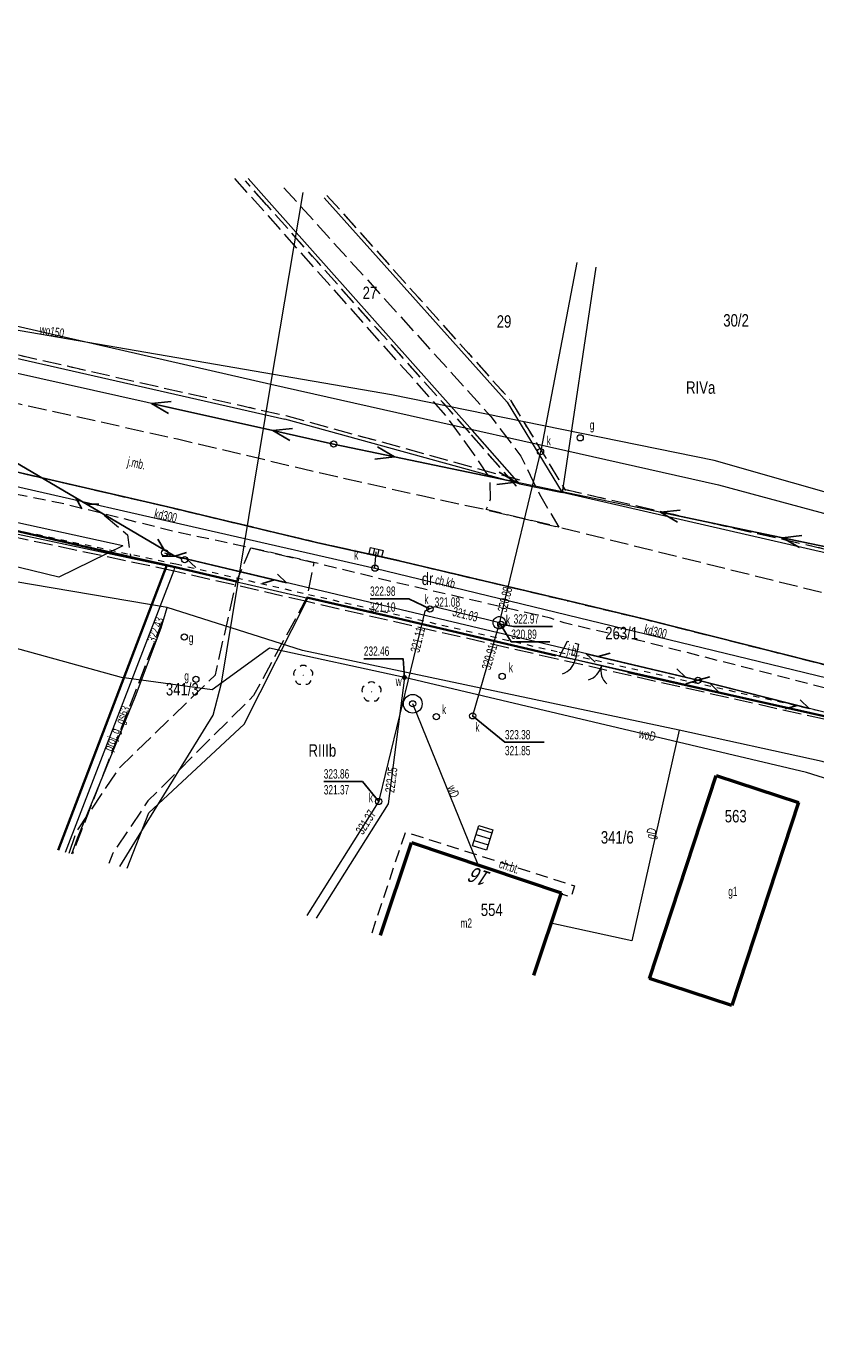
# Model space of a CAD drawing. Header units: metres. Extents: x 7428509 to 7430603, y 5527625 to 5529161.
# Tile 5 of 29: x 7428748 to 7428811, y 5529022 to 5529128. Entities that reach past the tile are written whole.
import ezdxf
from ezdxf.enums import TextEntityAlignment as Align

# ---------------------------------------------------------------- set-up
doc = ezdxf.new("R2010")
doc.units = ezdxf.units.M
doc.header["$MEASUREMENT"] = 0
for name, pattern in [('0.5_0.5', [1, 0.5, -0.5]), ('1.0_0.5', [1.5, 1, -0.5]), ('1.5_0.5', [2, 1.5, -0.5]), ('219-500', [0]), ('otob_500', [0]), ('otof_500', [0]), ('suep_nn_500', [0]), ('supp_500', [1, 0.5, -0.5]), ('sutp_500', [0])]:
    doc.linetypes.add(name, pattern=pattern)
doc.layers.get('0').update_dxf_attribs({"color": 2, "linetype": 'CONTINUOUS', "lineweight": 5})
for name, color, linetype in [('210-oznaczenie konturu użytku gruntowego', 7, 'CONTINUOUS'), ('211-numer działki ewidencyjnej', 7, 'CONTINUOUS'), ('217-Granica konturu po granicy działki', 7, 'CONTINUOUS'), ('218-Granica użytku po granicy działki', 7, 'CONTINUOUS'), ('219-działka ewidencyjna', 7, 'CONTINUOUS'), ('238-Punkt adresowy budynku', 7, 'CONTINUOUS'), ('312-budynek ewidencyjny', 7, 'CONTINUOUS'), ('312-oznaczenie budynku ewidencyjnego', 7, 'CONTINUOUS'), ('312-oznaczenie budynku ewidencyjnego-Atr117', 7, 'CONTINUOUS'), ('brama', 7, 'CONTINUOUS'), ('chodnik', 7, 'CONTINUOUS'), ('chodnik-Atr17', 7, 'CONTINUOUS'), ('drzewo liściaste', 7, 'CONTINUOUS'), ('furtka', 7, 'CONTINUOUS'), ('jezdnia', 7, 'CONTINUOUS'), ('jezdnia-Atr17', 7, 'CONTINUOUS'), ('komora podziemna', 7, 'CONTINUOUS'), ('kratka ściekowa', 7, 'CONTINUOUS'), ('krawężnik', 7, 'CONTINUOUS'), ('ogrodzenie trwałe', 7, 'CONTINUOUS'), ('przewód elektroenergetyczny niskiego napięcia', 7, 'CONTINUOUS'), ('przewód gazowy', 7, 'CONTINUOUS'), ('przewód gazowy - ob. projektowany', 7, 'CONTINUOUS'), ('przewód gazowy - ob. projektowany-Atr1', 7, 'CONTINUOUS'), ('przewód gazowy-Atr1', 7, 'CONTINUOUS'), ('przewód kanalizacyjny', 7, 'CONTINUOUS'), ('przewód kanalizacyjny-Atr1', 7, 'CONTINUOUS'), ('przewód telekomunikacyjny napowietrzny', 7, 'CONTINUOUS'), ('przewód telekomunikacyjny podziemny', 7, 'CONTINUOUS'), ('przewód wodociągowy', 7, 'CONTINUOUS'), ('przewód wodociągowy-Atr1', 7, 'CONTINUOUS'), ('rzędna', 7, 'CONTINUOUS'), ('rzędna-Atr2', 7, 'CONTINUOUS'), ('rzędna-Atr3', 7, 'CONTINUOUS'), ('schody w ciągu komunikacyjnym', 7, 'CONTINUOUS'), ('studnia kanalizacyjna', 7, 'CONTINUOUS'), ('studnia kanalizacyjna-Atr17', 7, 'CONTINUOUS'), ('studnia zwykła', 7, 'CONTINUOUS'), ('słup przewodów napowietrznych', 7, 'CONTINUOUS'), ('właz do komory lub kanału - okrągły', 7, 'CONTINUOUS'), ('właz do komory lub kanału - okrągły-Atr17', 7, 'CONTINUOUS'), ('zasuwa lub zawór', 7, 'CONTINUOUS'), ('zasuwa lub zawór-Atr17', 7, 'CONTINUOUS')]:
    doc.layers.add(name, color=color, linetype=linetype)
doc.styles.get("Standard").update_dxf_attribs({"font": 'Working1250', "width": 0.75})
doc.linetypes.add('902-500', pattern='A,3.75,0,[1,ksztalty.shx,S=0.5,R=0,X=0,Y=0],3.75', length=7.5)

# ---------------------------------------------------------------- blocks, each defined once
blk = doc.blocks.new('PW01')
at = {"linetype": 'Continuous', "lineweight": 13}
h = blk.add_hatch(color=0, dxfattribs=at)
edge = h.paths.add_edge_path()
edge.add_arc((0, 0), 0.045, 0, 360)
blk = doc.blocks.new('US22')
at = {"color": 0, "linetype": 'Continuous', "lineweight": 13}
blk.add_circle((0, 0), 0.25, dxfattribs=at)
blk = doc.blocks.new('OP021')
at = {"linetype": 'Continuous', "lineweight": 13}
h = blk.add_hatch(color=0, dxfattribs=at)
edge = h.paths.add_edge_path()
edge.add_arc((0, 0), 0.05, 0, 360)
at = {"color": 0, "linetype": 'Continuous', "lineweight": 13}
for centre, start, end in [((-0.38, 0.124), 121.308, 202.548), ((0, 0.4), 49.272, 130.728), ((0.38, 0.124), 337.452, 58.692), ((-0.235, -0.324), 193.221, 274.871), ((0.235, -0.324), 265.129, 346.779)]:
    blk.add_arc(centre, 0.4, start, end, dxfattribs=at)
blk = doc.blocks.new('US15')
at = {"color": 0, "linetype": 'Continuous', "lineweight": 13}
blk.add_circle((0, 0), 0.25, dxfattribs=at)
blk = doc.blocks.new('US05')
at = {"color": 0, "linetype": 'Continuous', "lineweight": 13}
for p, q in [((-0.525, -0.25), (-0.525, 0.25)), ((-0.525, 0.25), (-0.175, 0.25)), ((-0.175, -0.25), (-0.175, 0.25)), ((-0.175, 0.25), (0.175, 0.25)), ((0.175, -0.25), (0.175, 0.25)), ((0.175, 0.25), (0.525, 0.25)), ((0.525, -0.25), (0.525, 0.25)), ((-0.525, -0.25), (-0.175, -0.25)), ((-0.175, -0.25), (0.175, -0.25)), ((0.175, -0.25), (0.525, -0.25))]:
    blk.add_line(p, q, dxfattribs=at)
blk = doc.blocks.new('US25')
at = {"linetype": 'Continuous', "lineweight": 0}
h = blk.add_hatch(color=0, dxfattribs=at)
edge = h.paths.add_edge_path()
edge.add_arc((0, 0), 0.2, 0, 360)
blk = doc.blocks.new('US13')
at = {"color": 0, "linetype": 'Continuous', "lineweight": 13}
for radius in [0.75, 0.25]:
    blk.add_circle((0, 0), radius, dxfattribs=at)
blk = doc.blocks.new('SUEP1')
at = {"color": 0, "linetype": 'Continuous'}
for p, q in [((0, 0), (5, 0)), ((5, 0), (3.5, 0.5)), ((5, 0), (3.5, -0.5)), ((5, 0), (15, 0)), ((15, 0), (13.5, 0.5)), ((15, 0), (13.5, -0.5))]:
    blk.add_line(p, q, dxfattribs=at)
blk = doc.blocks.new('SM05')
at = {"color": 0, "linetype": 'Continuous', "lineweight": 13}
blk.add_circle((0, 0), 0.25, dxfattribs=at)
blk = doc.blocks.new('SUTP')
at = {"color": 0, "linetype": 'Continuous'}
for p, q in [((0, 0), (0.866, 0.5)), ((0, 0), (9.232, 0)), ((1.866, -0.5), (1, 0)), ((7.366, -0.5), (8.232, 0)), ((9.232, 0), (8.366, 0.5))]:
    blk.add_line(p, q, dxfattribs=at)
blk = doc.blocks.new('OK02')
at = {"color": 0, "linetype": 'Continuous', "lineweight": 0}
for centre, start, end in [((-1.5, 0), 0, 60), ((1.5, 0), 120, 180)]:
    blk.add_arc(centre, 1.5, start, end, dxfattribs=at)
blk = doc.blocks.new('OK04')
at = {"color": 0, "linetype": 'Continuous', "lineweight": 0}
blk.add_arc((1.5, 0.001), 1.5, 120, 180, dxfattribs=at)

msp = doc.modelspace()

# ---------------------------------------------------------------- linework, layer by layer
at = {"layer": '217-Granica konturu po granicy działki', "color": 3, "linetype": '1.5_0.5', "lineweight": 18}
for p, q in [((7428766.93, 5529113.7), (7428765.23, 5529115.61)), ((7428765.23, 5529115.61), (7428765.23, 5529115.61)), ((7428765.23, 5529115.61), (7428765.23, 5529115.61)), ((7428783.27, 5529095.37), (7428766.93, 5529113.7)), ((7428766.93, 5529113.7), (7428766.93, 5529113.7)), ((7428766.93, 5529113.7), (7428766.93, 5529113.7)), ((7428766.93, 5529113.7), (7428766.93, 5529113.7)), ((7428766.93, 5529113.7), (7428766.93, 5529113.7)), ((7428771.78, 5529114.45), (7428771.78, 5529114.45)), ((7428771.78, 5529114.45), (7428771.78, 5529114.45)), ((7428771.78, 5529114.45), (7428786.49, 5529098.04)), ((7428721.65, 5529107.38), (7428768.46, 5529096.76)), ((7428786.49, 5529098.04), (7428786.49, 5529098.04)), ((7428786.49, 5529098.04), (7428786.49, 5529098.04)), ((7428786.53, 5529098), (7428786.53, 5529098)), ((7428786.53, 5529098), (7428786.53, 5529098)), ((7428786.53, 5529098), (7428790.96, 5529090.73)), ((7428768.46, 5529096.76), (7428768.46, 5529096.76)), ((7428768.46, 5529096.76), (7428768.46, 5529096.76)), ((7428768.47, 5529096.76), (7428768.47, 5529096.76)), ((7428768.47, 5529096.76), (7428768.47, 5529096.76)), ((7428768.47, 5529096.76), (7428787.33, 5529091.57)), ((7428787.02, 5529091.08), (7428783.26, 5529095.37)), ((7428783.26, 5529095.37), (7428783.26, 5529095.37)), ((7428783.26, 5529095.37), (7428783.26, 5529095.37)), ((7428783.27, 5529095.37), (7428783.27, 5529095.37)), ((7428783.27, 5529095.37), (7428783.27, 5529095.37)), ((7428787.33, 5529091.57), (7428787.33, 5529091.57)), ((7428787.33, 5529091.57), (7428787.33, 5529091.57)), ((7428787.02, 5529091.08), (7428787.02, 5529091.08)), ((7428787.02, 5529091.08), (7428787.02, 5529091.08)), ((7428790.77, 5529090.86), (7428790.77, 5529090.86)), ((7428790.77, 5529090.86), (7428790.77, 5529090.86)), ((7428790.77, 5529090.86), (7428814, 5529085.54)), ((7428790.96, 5529090.73), (7428790.96, 5529090.73)), ((7428790.96, 5529090.73), (7428790.96, 5529090.73)), ((7428759.51, 5529084.26), (7428737.55, 5529088.92)), ((7428770.17, 5529081.81), (7428759.5, 5529084.26)), ((7428759.5, 5529084.26), (7428759.5, 5529084.26)), ((7428759.5, 5529084.26), (7428759.5, 5529084.26)), ((7428759.51, 5529084.26), (7428759.51, 5529084.26)), ((7428759.51, 5529084.26), (7428759.51, 5529084.26)), ((7428790.3, 5529077.18), (7428770.17, 5529081.81)), ((7428770.17, 5529081.81), (7428770.17, 5529081.81)), ((7428770.17, 5529081.81), (7428770.17, 5529081.81)), ((7428770.17, 5529081.81), (7428770.17, 5529081.81)), ((7428770.17, 5529081.81), (7428770.17, 5529081.81)), ((7428827.46, 5529068.81), (7428790.3, 5529077.18)), ((7428790.3, 5529077.18), (7428790.3, 5529077.18)), ((7428790.3, 5529077.18), (7428790.3, 5529077.18)), ((7428790.3, 5529077.18), (7428790.3, 5529077.18)), ((7428790.3, 5529077.18), (7428790.3, 5529077.18))]:
    msp.add_line(p, q, dxfattribs=at)
at = {"layer": '218-Granica użytku po granicy działki', "color": 3, "linetype": '0.5_0.5', "lineweight": 18}
for p, q in [((7428766.93, 5529113.7), (7428765.23, 5529115.61)), ((7428765.23, 5529115.61), (7428765.23, 5529115.61)), ((7428765.23, 5529115.61), (7428765.23, 5529115.61)), ((7428783.27, 5529095.37), (7428766.93, 5529113.7)), ((7428766.93, 5529113.7), (7428766.93, 5529113.7)), ((7428766.93, 5529113.7), (7428766.93, 5529113.7)), ((7428766.93, 5529113.7), (7428766.93, 5529113.7)), ((7428766.93, 5529113.7), (7428766.93, 5529113.7)), ((7428771.78, 5529114.45), (7428771.78, 5529114.45)), ((7428771.78, 5529114.45), (7428771.78, 5529114.45)), ((7428771.78, 5529114.45), (7428786.49, 5529098.04)), ((7428721.65, 5529107.38), (7428768.46, 5529096.76)), ((7428786.49, 5529098.04), (7428786.49, 5529098.04)), ((7428786.49, 5529098.04), (7428786.49, 5529098.04)), ((7428786.53, 5529098), (7428786.53, 5529098)), ((7428786.53, 5529098), (7428786.53, 5529098)), ((7428786.53, 5529098), (7428790.96, 5529090.73)), ((7428768.46, 5529096.76), (7428768.46, 5529096.76)), ((7428768.46, 5529096.76), (7428768.46, 5529096.76)), ((7428768.47, 5529096.76), (7428768.47, 5529096.76)), ((7428768.47, 5529096.76), (7428768.47, 5529096.76)), ((7428768.47, 5529096.76), (7428787.33, 5529091.57)), ((7428787.02, 5529091.08), (7428783.26, 5529095.37)), ((7428783.26, 5529095.37), (7428783.26, 5529095.37)), ((7428783.26, 5529095.37), (7428783.26, 5529095.37)), ((7428783.27, 5529095.37), (7428783.27, 5529095.37)), ((7428783.27, 5529095.37), (7428783.27, 5529095.37)), ((7428787.33, 5529091.57), (7428787.33, 5529091.57)), ((7428787.33, 5529091.57), (7428787.33, 5529091.57)), ((7428787.02, 5529091.08), (7428787.02, 5529091.08)), ((7428787.02, 5529091.08), (7428787.02, 5529091.08)), ((7428790.77, 5529090.86), (7428790.77, 5529090.86)), ((7428790.77, 5529090.86), (7428790.77, 5529090.86)), ((7428790.77, 5529090.86), (7428814, 5529085.54)), ((7428790.96, 5529090.73), (7428790.96, 5529090.73)), ((7428790.96, 5529090.73), (7428790.96, 5529090.73)), ((7428737.67, 5529089.5), (7428759.63, 5529084.84)), ((7428759.63, 5529084.84), (7428759.63, 5529084.84)), ((7428759.63, 5529084.84), (7428759.63, 5529084.84)), ((7428759.64, 5529084.84), (7428759.64, 5529084.84)), ((7428759.64, 5529084.84), (7428759.64, 5529084.84)), ((7428759.64, 5529084.84), (7428770.31, 5529082.39)), ((7428770.31, 5529082.39), (7428770.31, 5529082.39)), ((7428770.31, 5529082.39), (7428770.31, 5529082.39)), ((7428770.31, 5529082.39), (7428770.31, 5529082.39)), ((7428770.31, 5529082.39), (7428770.31, 5529082.39)), ((7428770.31, 5529082.39), (7428790.44, 5529077.76)), ((7428790.44, 5529077.76), (7428790.44, 5529077.76)), ((7428790.44, 5529077.76), (7428790.44, 5529077.76)), ((7428790.44, 5529077.76), (7428790.44, 5529077.76)), ((7428790.44, 5529077.76), (7428790.44, 5529077.76)), ((7428790.44, 5529077.76), (7428827.6, 5529069.39))]:
    msp.add_line(p, q, dxfattribs=at)
at = {"layer": '219-działka ewidencyjna', "color": 7, "linetype": '219-500', "lineweight": 18, "flags": 128}
for points in [[(7428767.15, 5529113.9), (7428765.45, 5529115.81)], [(7428783.49, 5529095.57), (7428767.15, 5529113.9)], [(7428771.56, 5529114.25), (7428786.27, 5529097.84)], [(7428793.4, 5529108.67), (7428790.7, 5529090.57)], [(7428721.58, 5529107.09), (7428768.39, 5529096.47)], [(7428786.27, 5529097.84), (7428790.7, 5529090.57)], [(7428787.25, 5529091.28), (7428768.39, 5529096.47)], [(7428787.25, 5529091.28), (7428783.49, 5529095.57)], [(7428787.25, 5529091.28), (7428790.7, 5529090.57)], [(7428813.93, 5529085.25), (7428790.7, 5529090.57)], [(7428737.61, 5529089.21), (7428759.57, 5529084.55)], [(7428750.76, 5529061.69), (7428759.51, 5529084.34)], [(7428759.51, 5529084.34), (7428759.57, 5529084.55)], [(7428759.57, 5529084.55), (7428770.24, 5529082.1)], [(7428765.14, 5529071.96), (7428770.24, 5529082.1)], [(7428770.24, 5529082.1), (7428790.37, 5529077.47)], [(7428790.37, 5529077.47), (7428827.53, 5529069.1)], [(7428757.48, 5529064.84), (7428765.14, 5529071.96)], [(7428755.73, 5529060.38), (7428757.48, 5529064.84)]]:
    msp.add_lwpolyline(points, dxfattribs=at)
at = {"layer": '312-budynek ewidencyjny', "color": 7, "linetype": 'Continuous', "lineweight": 50, "flags": 128}
for points in [[(7428797.71, 5529051.53), (7428803.06, 5529067.85)], [(7428803.06, 5529067.85), (7428809.69, 5529065.68)], [(7428809.69, 5529065.68), (7428804.34, 5529049.36)], [(7428776.09, 5529055.02), (7428778.59, 5529062.45)], [(7428778.59, 5529062.45), (7428790.61, 5529058.41)], [(7428790.61, 5529058.41), (7428788.38, 5529051.78)], [(7428804.34, 5529049.36), (7428797.71, 5529051.53)]]:
    msp.add_lwpolyline(points, dxfattribs=at)
at = {"layer": 'brama', "color": 7, "linetype": 'otob_500', "lineweight": 18, "flags": 128}
msp.add_lwpolyline([(7428795.96, 5529076.14), (7428791.73, 5529077.13)], dxfattribs=at)
at = {"layer": 'chodnik', "color": 7, "linetype": '1.0_0.5', "lineweight": 18, "flags": 128}
msp.add_lwpolyline([(7428832.17, 5529069.5), (7428830.59, 5529069.94), (7428821.11, 5529072.45), (7428819.13, 5529072.96), (7428809.27, 5529075.53), (7428796.88, 5529078.69), (7428790.85, 5529080.1), (7428789.76, 5529080.48), (7428777.11, 5529083.39), (7428770.73, 5529084.95), (7428765.67, 5529086.13), (7428759.61, 5529087.42), (7428750.68, 5529089.65), (7428746.52, 5529090.49), (7428743.67, 5529091.13), (7428732.59, 5529093.74), (7428718.67, 5529096.97), (7428714.48, 5529097.98), (7428708.85, 5529099.28), (7428706.37, 5529099.86), (7428705.54, 5529100.03), (7428693.8, 5529102.64), (7428691.7, 5529103.28), (7428691.41, 5529103.36), (7428693.42, 5529104.68), (7428713.95, 5529099.92), (7428720.32, 5529098.44), (7428746.8, 5529092.23), (7428759, 5529089.42), (7428771.06, 5529086.54), (7428777.6, 5529085.09), (7428791.19, 5529081.86), (7428797.22, 5529080.42), (7428821.73, 5529074.23), (7428832.02, 5529071.41)], close=True, dxfattribs=at)
msp.add_lwpolyline([(7428775.41, 5529055.2), (7428778.1, 5529063.29), (7428791.68, 5529058.98), (7428791.4, 5529058.06), (7428790.59, 5529058.34), (7428790.61, 5529058.41), (7428778.59, 5529062.45), (7428776.09, 5529055.02)], dxfattribs=at)
at = {"layer": 'furtka', "color": 7, "linetype": 'otof_500', "lineweight": 18, "flags": 128}
msp.add_lwpolyline([(7428791.73, 5529077.13), (7428790.48, 5529077.4)], dxfattribs=at)
at = {"layer": 'jezdnia', "color": 7, "linetype": '1.5_0.5', "lineweight": 18, "flags": 128}
for points in [[(7429015.63, 5529029.45), (7429001, 5529026.47), (7428985.13, 5529029.83), (7428979.26, 5529031.13), (7428975.85, 5529032.01), (7428968.13, 5529033.91), (7428954.64, 5529037.37), (7428950.03, 5529038.62), (7428944.36, 5529040.12), (7428942.32, 5529040.67), (7428936.66, 5529042.21), (7428921.9, 5529046.09), (7428921.02, 5529046.33), (7428916.2, 5529047.65), (7428914.63, 5529048.13), (7428898.27, 5529052.69), (7428875.47, 5529059.17), (7428867.72, 5529061.37), (7428860.33, 5529063.43), (7428851.8, 5529065.86), (7428847.4, 5529067.1), (7428837.78, 5529069.77), (7428832.02, 5529071.41), (7428821.73, 5529074.23), (7428797.22, 5529080.42), (7428791.19, 5529081.86), (7428777.6, 5529085.09), (7428771.06, 5529086.54), (7428759, 5529089.42), (7428746.8, 5529092.23), (7428720.32, 5529098.44), (7428713.95, 5529099.92), (7428693.42, 5529104.68), (7428675.82, 5529108.68), (7428669.97, 5529110), (7428668.39, 5529110.33), (7428661.26, 5529111.82), (7428648.49, 5529114.43), (7428641.28, 5529115.77), (7428638.83, 5529116.19), (7428631.82, 5529117.34), (7428631.02, 5529117.52), (7428622.56, 5529118.69), (7428610.18, 5529120.34), (7428602.82, 5529121.31), (7428595.06, 5529122.29), (7428593.52, 5529122.49), (7428594.44, 5529128.03), (7428600.44, 5529127.28), (7428602.74, 5529126.94), (7428604.35, 5529126.69), (7428609.72, 5529125.92), (7428623.38, 5529124.18), (7428632.81, 5529122.78), (7428642.31, 5529121.18), (7428649.09, 5529119.81), (7428662.01, 5529117.4), (7428671.4, 5529115.31), (7428673.03, 5529114.97), (7428675.99, 5529114.33), (7428681.79, 5529113), (7428687.81, 5529111.65), (7428692.28, 5529110.63), (7428708.59, 5529106.6), (7428710.92, 5529106.22), (7428733.77, 5529100.81), (7428747.51, 5529097.6), (7428759.76, 5529094.89), (7428772.57, 5529091.85), (7428779.38, 5529090.33), (7428784.59, 5529089.2), (7428790.41, 5529087.8), (7428797.7, 5529086), (7428815.49, 5529081.58), (7428820.49, 5529080.14), (7428821.43, 5529079.81), (7428821.75, 5529079.94), (7428835.09, 5529076.32), (7428840.65, 5529074.81), (7428848.45, 5529072.58), (7428849.67, 5529072.26), (7428854.01, 5529071.08), (7428858.27, 5529069.82), (7428861.94, 5529068.73), (7428869.5, 5529066.58), (7428881.5, 5529063.23), (7428893.64, 5529059.8), (7428899.4, 5529058.13), (7428905.64, 5529056.41), (7428913.55, 5529054.17), (7428922.32, 5529051.87), (7428925.06, 5529051.09), (7428926.35, 5529050.74), (7428936.07, 5529048.03), (7428941.47, 5529046.47), (7428945.91, 5529045.28), (7428956.38, 5529042.62), (7428964.97, 5529040.42), (7428969.89, 5529039.16), (7428977.32, 5529037.55), (7428984.24, 5529035.82), (7429002.22, 5529031.88), (7429011.21, 5529030.26)], [(7428790.48, 5529077.4), (7428791.13, 5529078.63), (7428792, 5529078.4), (7428791.73, 5529077.13)]]:
    msp.add_lwpolyline(points, close=True, dxfattribs=at)
for points in [[(7428768.32, 5529115.07), (7428784.96, 5529096.69), (7428787.37, 5529093.51), (7428788.86, 5529090.45), (7428790.41, 5529087.8), (7428784.59, 5529089.2), (7428784.93, 5529090.03), (7428784.9, 5529091.68), (7428783.88, 5529093.27), (7428781.36, 5529096.74), (7428764.09, 5529116.15)], [(7428753.87, 5529088.76), (7428755.75, 5529087.18), (7428756.01, 5529085.38)], [(7428751.06, 5529061.61), (7428751.66, 5529063.32), (7428755.13, 5529068.49), (7428762.82, 5529075.92), (7428764.51, 5529083.42), (7428765.67, 5529086.13)], [(7428765.67, 5529086.13), (7428770.73, 5529084.95), (7428770.17, 5529082.13), (7428765.89, 5529074.26), (7428757.4, 5529065.79), (7428754.57, 5529061.59), (7428754.25, 5529060.77)]]:
    msp.add_lwpolyline(points, dxfattribs=at)
at = {"layer": 'komora podziemna', "color": 34, "linetype": 'Continuous', "lineweight": 18, "flags": 128}
msp.add_lwpolyline([(7428785.24, 5529079.81), (7428785.19, 5529079.9), (7428785.15, 5529080), (7428785.14, 5529080.1), (7428785.15, 5529080.21), (7428785.18, 5529080.31), (7428785.23, 5529080.4), (7428785.3, 5529080.48), (7428785.39, 5529080.54), (7428785.48, 5529080.58), (7428785.58, 5529080.61), (7428785.69, 5529080.61), (7428785.79, 5529080.59), (7428785.88, 5529080.55), (7428785.97, 5529080.49), (7428786.04, 5529080.41), (7428786.09, 5529080.32), (7428786.13, 5529080.22), (7428786.14, 5529080.12), (7428786.13, 5529080.01), (7428786.1, 5529079.91), (7428786.05, 5529079.82), (7428785.98, 5529079.74), (7428785.89, 5529079.68), (7428785.8, 5529079.64), (7428785.7, 5529079.61), (7428785.59, 5529079.61), (7428785.49, 5529079.63), (7428785.4, 5529079.67), (7428785.31, 5529079.73)], close=True, dxfattribs=at)
at = {"layer": 'krawężnik', "color": 7, "linetype": 'Continuous', "lineweight": 25, "flags": 128}
for points in [[(7428791.19, 5529081.86), (7428777.6, 5529085.09), (7428771.06, 5529086.54), (7428759, 5529089.42), (7428746.8, 5529092.23), (7428720.32, 5529098.44)], [(7428832.02, 5529071.41), (7428821.73, 5529074.23), (7428797.22, 5529080.42), (7428791.19, 5529081.86)]]:
    msp.add_lwpolyline(points, dxfattribs=at)
at = {"layer": 'ogrodzenie trwałe', "color": 7, "linetype": '902-500', "lineweight": 35, "flags": 128}
for points in [[(7428764.51, 5529083.42), (7428758.92, 5529084.75), (7428756.01, 5529085.38), (7428719.94, 5529093.66), (7428718.48, 5529094.01)], [(7428750.17, 5529061.84), (7428758.92, 5529084.75)], [(7428790.19, 5529077.47), (7428776.13, 5529080.77), (7428770.17, 5529082.13)], [(7428818.13, 5529043.74), (7428824.45, 5529060.67), (7428827.38, 5529068.85), (7428824.41, 5529069.66), (7428818.7, 5529071.06), (7428795.96, 5529076.14)]]:
    msp.add_lwpolyline(points, dxfattribs=at)
at = {"layer": 'przewód elektroenergetyczny niskiego napięcia', "color": 1, "linetype": 'suep_nn_500', "lineweight": 18, "flags": 128}
for points in [[(7428772.32, 5529094.47), (7428727.12, 5529104.57)], [(7428813.29, 5529085.92), (7428772.32, 5529094.47)]]:
    msp.add_lwpolyline(points, dxfattribs=at)
at = {"layer": 'przewód gazowy', "color": 52, "linetype": 'Continuous', "lineweight": 18, "flags": 128}
for points in [[(7428663.1, 5529123.38), (7428680.82, 5529117.72), (7428687.95, 5529116.1), (7428709.45, 5529112.5), (7428767.28, 5529099.27), (7428803.26, 5529091.2), (7428856.79, 5529076.75)], [(7428755.15, 5529060.53), (7428762.63, 5529072.68), (7428763.31, 5529075.25), (7428767.28, 5529099.27), (7428769.86, 5529114.68)], [(7428856.82, 5529050.41), (7428851.94, 5529054), (7428839.68, 5529059.32), (7428823.08, 5529065.52), (7428811.59, 5529068.96), (7428800.09, 5529071.47), (7428769.83, 5529077.88), (7428758.94, 5529081.35), (7428712.94, 5529089.13), (7428707.02, 5529089.65), (7428685.79, 5529095.61), (7428676.7, 5529097.87), (7428657.84, 5529101.45)], [(7428751.29, 5529061.55), (7428751.74, 5529062.8), (7428756.39, 5529074.21), (7428758.46, 5529079.71), (7428758.94, 5529081.35)], [(7428800.09, 5529071.47), (7428796.28, 5529054.55), (7428789.79, 5529055.98)]]:
    msp.add_lwpolyline(points, dxfattribs=at)
at = {"layer": 'przewód gazowy - ob. projektowany', "color": 52, "linetype": '1.5_0.5', "lineweight": 18, "flags": 128}
msp.add_lwpolyline([(7428758.61, 5529080.37), (7428751.33, 5529061.54)], dxfattribs=at)
at = {"layer": 'przewód kanalizacyjny', "color": 34, "linetype": 'Continuous', "lineweight": 18, "flags": 128}
for points in [[(7428617.93, 5529118.39), (7428657.29, 5529111.62), (7428696.62, 5529102.95), (7428732.4, 5529094.35), (7428775.64, 5529084.5), (7428818.37, 5529074.13), (7428846.73, 5529066.34), (7428891.82, 5529053.31), (7428933.55, 5529041.82), (7428977.84, 5529030.47), (7428999.53, 5529025.82), (7429019.83, 5529022.03)], [(7428791.88, 5529109.05), (7428789.01, 5529094.08), (7428785.76, 5529080.64), (7428785.64, 5529080.11), (7428785.48, 5529079.58), (7428783.49, 5529072.63)], [(7428775.64, 5529084.5), (7428775.75, 5529085.8)], [(7428785.64, 5529080.11), (7428785.12, 5529080.24), (7428780.44, 5529081.4), (7428780.06, 5529081.22), (7428779.64, 5529081.05), (7428776.02, 5529066.05), (7428775.95, 5529065.75), (7428775.78, 5529065.48), (7428770.16, 5529056.58)]]:
    msp.add_lwpolyline(points, dxfattribs=at)
at = {"layer": 'przewód telekomunikacyjny napowietrzny', "color": 30, "linetype": 'sutp_500', "lineweight": 18, "flags": 128}
for points in [[(7428759.55, 5529085.46), (7428727.12, 5529104.57)], [(7428727.12, 5529104.57), (7428759.55, 5529085.46)], [(7428801.6, 5529075.49), (7428759.55, 5529085.46)], [(7428844.59, 5529064.6), (7428801.6, 5529075.49)]]:
    msp.add_lwpolyline(points, dxfattribs=at)
at = {"layer": 'przewód telekomunikacyjny podziemny', "color": 30, "linetype": 'Continuous', "lineweight": 18, "flags": 128}
for points in [[(7428755.38, 5529086.29), (7428735.41, 5529090.66), (7428717.12, 5529095.1), (7428707.4, 5529097.5), (7428705.67, 5529093.1)], [(7428755.38, 5529086.29), (7428750.24, 5529083.78), (7428730.62, 5529088.53), (7428705.67, 5529093.1)]]:
    msp.add_lwpolyline(points, dxfattribs=at)
at = {"layer": 'przewód wodociągowy', "color": 5, "linetype": 'Continuous', "lineweight": 18, "flags": 128}
for points in [[(7428880.14, 5529073.39), (7428841.06, 5529083.64), (7428837.37, 5529084.6), (7428821.6, 5529087.83), (7428802.91, 5529093.15), (7428776.96, 5529098.43), (7428725.81, 5529107.25), (7428710.75, 5529112.22), (7428694.61, 5529117.54), (7428688.27, 5529112.98), (7428687.85, 5529112.79)], [(7428837.54, 5529038.35), (7428842.13, 5529051.25), (7428842.61, 5529055.82), (7428836.34, 5529059.88), (7428833.38, 5529060.8), (7428825.75, 5529063.22), (7428810.34, 5529068.07), (7428778.01, 5529075.72), (7428767.16, 5529078.06), (7428762.56, 5529074.73), (7428755.27, 5529075.72), (7428695.13, 5529092.31), (7428684.9, 5529095.94), (7428683.96, 5529096.04), (7428675.98, 5529097.91), (7428648.97, 5529101.94), (7428642.74, 5529088.83)], [(7428778.01, 5529075.72), (7428776.7, 5529065.56), (7428770.93, 5529056.38)], [(7428783.93, 5529060.66), (7428778.68, 5529073.6)]]:
    msp.add_lwpolyline(points, dxfattribs=at)
at = {"layer": 'rzędna-Atr2', "color": 7, "flags": 128}
for points in [[(7428780.06, 5529081.22), (7428778.36, 5529082.04), (7428775.25, 5529082.04)], [(7428785.64, 5529080.11), (7428786.6, 5529078.58), (7428789.71, 5529078.58)], [(7428785.76, 5529079.99), (7428786.79, 5529079.81), (7428789.91, 5529079.81)], [(7428778.01, 5529075.72), (7428777.9, 5529077.22), (7428774.75, 5529077.22)], [(7428783.49, 5529072.63), (7428786.09, 5529070.51), (7428789.24, 5529070.51)], [(7428775.95, 5529065.75), (7428774.64, 5529067.36), (7428771.53, 5529067.36)]]:
    msp.add_lwpolyline(points, dxfattribs=at)
at = {"layer": 'schody w ciągu komunikacyjnym', "color": 7, "linetype": 'Continuous', "lineweight": 18, "flags": 128}
msp.add_lwpolyline([(7428784.6, 5529061.83), (7428783.48, 5529062.18), (7428784, 5529063.83), (7428785.11, 5529063.46)], close=True, dxfattribs=at)
for points in [[(7428783.77, 5529063.09), (7428784.89, 5529062.74)], [(7428783.92, 5529063.57), (7428785.04, 5529063.22)], [(7428783.62, 5529062.62), (7428784.74, 5529062.27)]]:
    msp.add_lwpolyline(points, dxfattribs=at)
at = {"layer": 'słup przewodów napowietrznych', "color": 7, "linetype": 'supp_500', "lineweight": 18, "flags": 128}
msp.add_lwpolyline([(7428758.74, 5529085.73), (7428760.35, 5529085.18)], dxfattribs=at)

# ---------------------------------------------------------------- block references
at = {"layer": 'brama', "color": 7, "linetype": 'Continuous', "lineweight": 18, "rotation": 166.827}
msp.add_blockref('OK02', (7428793.84, 5529076.63), dxfattribs=at)
at = {"layer": 'drzewo liściaste', "color": 94, "linetype": 'Continuous', "lineweight": 18}
for p in [(7428769.88, 5529075.89), (7428775.37, 5529074.56)]:
    msp.add_blockref('OP021', p, dxfattribs=at)
at = {"layer": 'furtka', "color": 7, "linetype": 'Continuous', "lineweight": 18, "rotation": 167.811}
msp.add_blockref('OK04', (7428791.73, 5529077.13), dxfattribs=at)
at = {"layer": 'kratka ściekowa', "color": 34, "linetype": 'Continuous', "lineweight": 18, "rotation": 346.551}
msp.add_blockref('US05', (7428775.75, 5529085.8), dxfattribs=at)
at = {"layer": 'przewód elektroenergetyczny niskiego napięcia', "color": 1, "linetype": 'Continuous', "lineweight": 18}
for p, rotation in [((7428772.32, 5529094.47), 167.4040000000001), ((7428772.32, 5529094.47), 348.2119999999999), ((7428813.29, 5529085.92), 168.212)]:
    msp.add_blockref('SUEP1', p, dxfattribs=dict(at, rotation=rotation))
at = {"layer": 'przewód telekomunikacyjny napowietrzny', "color": 30, "linetype": 'Continuous', "lineweight": 18}
for p, rotation in [((7428759.55, 5529085.46), 149.49), ((7428759.55, 5529085.46), 346.662), ((7428801.6, 5529075.49), 166.662), ((7428801.6, 5529075.49), 345.785)]:
    msp.add_blockref('SUTP', p, dxfattribs=dict(at, rotation=rotation))
at = {"layer": 'rzędna', "color": 52, "linetype": 'Continuous', "lineweight": 18}
msp.add_blockref('PW01', (7428758.94, 5529081.35), dxfattribs=at)
at = {"layer": 'rzędna', "color": 34, "linetype": 'Continuous', "lineweight": 18}
for p in [(7428779.64, 5529081.05), (7428780.06, 5529081.22), (7428780.44, 5529081.4), (7428785.12, 5529080.24), (7428785.64, 5529080.11), (7428785.76, 5529080.64), (7428785.76, 5529079.99), (7428785.48, 5529079.58), (7428776.02, 5529066.05), (7428775.78, 5529065.48), (7428775.95, 5529065.75)]:
    msp.add_blockref('PW01', p, dxfattribs=at)
at = {"layer": 'rzędna', "color": 5, "linetype": 'Continuous', "lineweight": 18}
for p in [(7428778.01, 5529075.72), (7428776.7, 5529065.56)]:
    msp.add_blockref('PW01', p, dxfattribs=at)
at = {"layer": 'rzędna', "color": 34, "linetype": 'Continuous', "lineweight": 18, "rotation": 75.304}
msp.add_blockref('PW01', (7428783.49, 5529072.63), dxfattribs=at)
at = {"layer": 'studnia kanalizacyjna', "color": 34, "linetype": 'Continuous', "lineweight": 18}
for p in [(7428780.06, 5529081.22), (7428775.95, 5529065.75)]:
    msp.add_blockref('US15', p, dxfattribs=at)
at = {"layer": 'studnia kanalizacyjna', "color": 34, "linetype": 'Continuous', "lineweight": 18, "rotation": 75.304}
msp.add_blockref('US15', (7428783.49, 5529072.63), dxfattribs=at)
at = {"layer": 'studnia zwykła', "color": 5, "linetype": 'Continuous', "lineweight": 18, "rotation": 180}
msp.add_blockref('US13', (7428778.68, 5529073.6), dxfattribs=at)
at = {"layer": 'słup przewodów napowietrznych', "color": 7, "linetype": 'Continuous', "lineweight": 18}
for name, p in [('US15', (7428772.32, 5529094.47)), ('SM05', (7428758.74, 5529085.73)), ('SM05', (7428760.35, 5529085.18)), ('US15', (7428801.6, 5529075.49))]:
    msp.add_blockref(name, p, dxfattribs=at)
at = {"layer": 'właz do komory lub kanału - okrągły', "color": 7, "linetype": 'Continuous', "lineweight": 18}
for p, rotation in [((7428792.14, 5529094.97), 180), ((7428788.95, 5529093.86), 75.512), ((7428775.64, 5529084.5), 347.412), ((7428760.32, 5529078.96), 180), ((7428761.25, 5529075.57), 180), ((7428785.87, 5529075.8), 180), ((7428780.57, 5529072.57), 180)]:
    msp.add_blockref('US22', p, dxfattribs=dict(at, rotation=rotation))
msp.add_blockref('US22', (7428785.76, 5529079.99), dxfattribs=at)
at = {"layer": 'zasuwa lub zawór', "color": 5, "linetype": 'Continuous', "lineweight": 18}
msp.add_blockref('US25', (7428778.01, 5529075.72), dxfattribs=at)

# ---------------------------------------------------------------- texts
at = {"layer": '210-oznaczenie konturu użytku gruntowego', "color": 3, "linetype": 'Continuous', "lineweight": 18, "width": 0.79}
for s, p in [('RIVa', (7428800.65, 5529098.51)), ('dr', (7428779.4, 5529083.14)), ('RIIIb', (7428770.3, 5529069.35))]:
    msp.add_text(s, height=1, dxfattribs=at).set_placement(p)
at = {"layer": '211-numer działki ewidencyjnej', "color": 7, "linetype": 'Continuous', "lineweight": 18, "width": 0.79}
for s, p in [('27', (7428774.65, 5529106.12)), ('30/2', (7428803.64, 5529103.91)), ('341/3', (7428758.84, 5529074.27))]:
    msp.add_text(s, height=1, dxfattribs=at).set_placement(p)
for s, p in [('29', (7428785.43, 5529104.82)), ('263/1', (7428794.15, 5529079.78)), ('341/6', (7428793.8, 5529063.37))]:
    msp.add_text(s, height=1, dxfattribs=at).set_placement(p, align=Align.TOP_LEFT)
at = {"layer": '238-Punkt adresowy budynku', "color": 7, "linetype": 'Continuous', "lineweight": 25, "oblique": 15, "width": 0.79}
msp.add_text('16', height=1.25, rotation=161.322, dxfattribs=at).set_placement((7428784.35, 5529060.25), align=Align.CENTER)
at = {"layer": '312-oznaczenie budynku ewidencyjnego', "color": 7, "linetype": 'Continuous', "lineweight": 18, "width": 0.79}
msp.add_text('563', height=1, dxfattribs=at).set_placement((7428803.76, 5529064.07))
msp.add_text('554', height=1, dxfattribs=at).set_placement((7428784.15, 5529057.55), align=Align.TOP_LEFT)
at = {"layer": '312-oznaczenie budynku ewidencyjnego-Atr117', "color": 7, "width": 0.667}
msp.add_text('g1', height=0.75, dxfattribs=at).set_placement((7428804.41, 5529058.53), align=Align.MIDDLE_CENTER)
msp.add_text('m2', height=0.75, dxfattribs=at).set_placement((7428782.98, 5529055.6), align=Align.CENTER)
at = {"layer": 'chodnik-Atr17', "color": 7, "width": 0.667}
for s, rotation, p in [('ch.kb.', 347.044, (7428780.43, 5529083.22)), ('ch.bt.', -18.578, (7428785.55, 5529060.44))]:
    msp.add_text(s, height=0.75, rotation=rotation, dxfattribs=at).set_placement(p)
at = {"layer": 'jezdnia-Atr17', "color": 7, "width": 0.667}
for s, rotation, p in [('j.mb.', 347.525, (7428755.69, 5529092.72)), ('j.bt.', -12.189, (7428791.05, 5529077.61))]:
    msp.add_text(s, height=0.75, rotation=rotation, dxfattribs=at).set_placement(p)
at = {"layer": 'przewód gazowy - ob. projektowany-Atr1', "color": 40, "width": 0.667}
msp.add_text('proj. g', height=0.75, rotation=68.87, dxfattribs=at).set_placement((7428754.5, 5529069.73))
at = {"layer": 'przewód gazowy-Atr1', "color": 40, "width": 0.667}
for s, rotation, p in [('gs63', 67.827, (7428755.44, 5529071.89)), ('gD', 77.238, (7428798.11, 5529062.69))]:
    msp.add_text(s, height=0.75, rotation=rotation, dxfattribs=at).set_placement(p)
at = {"layer": 'przewód kanalizacyjny-Atr1', "color": 34, "width": 0.667}
for rotation, p in [(-12.833, (7428757.85, 5529088.55)), (-13.641, (7428797.22, 5529079.26))]:
    msp.add_text('kd300', height=0.75, rotation=rotation, dxfattribs=at).set_placement(p)
at = {"layer": 'przewód wodociągowy-Atr1', "color": 5, "width": 0.667}
for s, rotation, p in [('wo150', -9.853, (7428748.64, 5529103.32)), ('wD', -67.995, (7428781.41, 5529066.87))]:
    msp.add_text(s, height=0.75, rotation=rotation, dxfattribs=at).set_placement(p)
msp.add_text('woD', height=0.75, rotation=-13.313, dxfattribs=at).set_placement((7428796.89, 5529071.25), align=Align.MIDDLE_LEFT)
at = {"layer": 'rzędna-Atr2', "color": 34, "width": 0.667}
for s, p in [('322.98', (7428775.25, 5529082.05)), ('322.97', (7428786.79, 5529079.82)), ('320.89', (7428786.6, 5529078.59)), ('323.38', (7428786.09, 5529070.52)), ('323.86', (7428771.53, 5529067.37))]:
    msp.add_text(s, height=0.75, dxfattribs=at).set_placement(p, align=Align.BOTTOM_LEFT)
for s, rotation, p in [('320.88', 76.406, (7428785.85, 5529080.99)), ('321.03', 346.079, (7428781.91, 5529081.04)), ('321.11', 76.432, (7428778.84, 5529077.75)), ('320.91', 74.022, (7428784.56, 5529076.37)), ('321.37', 57.752, (7428774.36, 5529063.23))]:
    msp.add_text(s, height=0.75, rotation=rotation, dxfattribs=at).set_placement(p, align=Align.MIDDLE_LEFT)
msp.add_text('321.08', height=0.75, dxfattribs=at).set_placement((7428780.44, 5529081.4))
at = {"layer": 'rzędna-Atr2', "color": 52, "width": 0.667}
msp.add_text('322.43', height=0.75, rotation=69.375, dxfattribs=at).set_placement((7428757.99, 5529078.47))
at = {"layer": 'rzędna-Atr2', "color": 5, "width": 0.667}
msp.add_text('232.46', height=0.75, dxfattribs=at).set_placement((7428774.75, 5529077.23), align=Align.BOTTOM_LEFT)
msp.add_text('222.25', height=0.75, rotation=82.653, dxfattribs=at).set_placement((7428776.82, 5529066.47), align=Align.MIDDLE_LEFT)
at = {"layer": 'rzędna-Atr3', "color": 34, "width": 0.667}
for s, p in [('321.10', (7428775.25, 5529080.77)), ('321.85', (7428786.09, 5529069.24)), ('321.37', (7428771.53, 5529066.09))]:
    msp.add_text(s, height=0.75, dxfattribs=at).set_placement(p, align=Align.BOTTOM_LEFT)
at = {"layer": 'studnia kanalizacyjna-Atr17', "color": 34, "width": 0.667}
for p in [(7428779.61, 5529081.62), (7428783.71, 5529071.35), (7428775.15, 5529065.68)]:
    msp.add_text('k', height=0.75, dxfattribs=at).set_placement(p)
at = {"layer": 'właz do komory lub kanału - okrągły-Atr17', "color": 7, "width": 0.667}
for s, p in [('g', (7428792.91, 5529095.63)), ('k', (7428789.45, 5529094.36)), ('k', (7428773.97, 5529085.19)), ('k', (7428786.17, 5529079.96)), ('g', (7428760.68, 5529078.53)), ('k', (7428786.4, 5529076.14)), ('g', (7428760.32, 5529075.47)), ('k', (7428781.03, 5529072.77))]:
    msp.add_text(s, height=0.75, dxfattribs=at).set_placement(p)
at = {"layer": 'zasuwa lub zawór-Atr17', "color": 5, "width": 0.667}
msp.add_text('w', height=0.75, dxfattribs=at).set_placement((7428777.31, 5529075.03))

doc.saveas('drawing.dxf')
